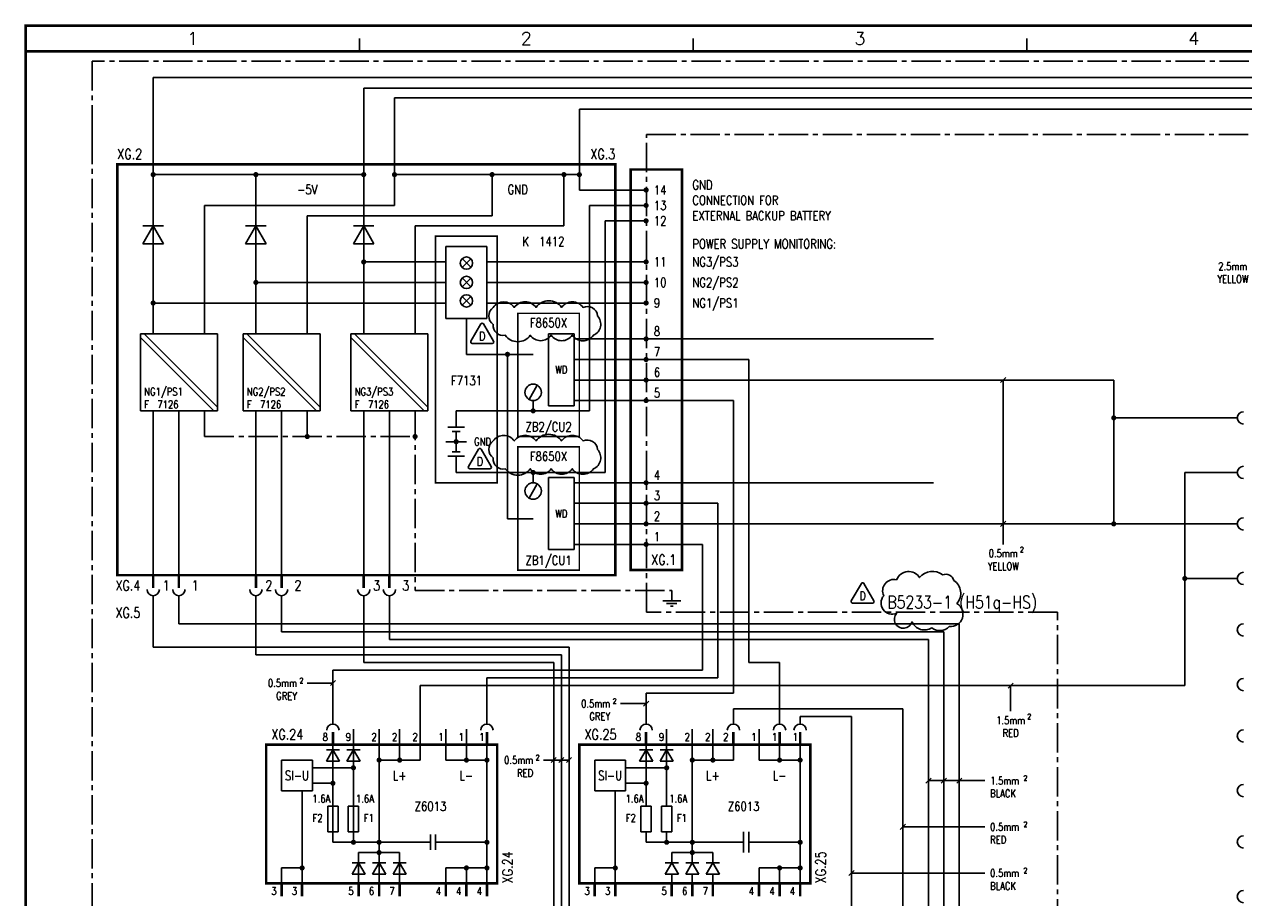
# Model space of a CAD drawing. Extents: x 0 to 414, y 0 to 285.
# Tile 2 of 3: x 16 to 253, y 115 to 285. Entities that reach past the tile are written whole.
import ezdxf
from ezdxf.enums import TextEntityAlignment as Align

# ---------------------------------------------------------------- set-up
doc = ezdxf.new("R2010")
doc.units = 0
doc.header["$MEASUREMENT"] = 0
doc.linetypes.add('CENTRE2', pattern=[28.575, 19.05, -3.175, 3.175, -3.175])
doc.linetypes.add('CONTINU', pattern=[0])
doc.layers.get('0').update_dxf_attribs({"linetype": 'CONTINUOUS'})
for name, color, linetype in [('01-DRAW', 7, 'CONTINUOUS'), ('02-TEXT', 2, 'CONTINUOUS'), ('COL', 2, 'CONTINU'), ('ROW', 2, 'CONTINU'), ('TEXT', 2, 'CONTINUOUS'), ('UPS', 2, 'CONTINUOUS')]:
    doc.layers.add(name, color=color, linetype=linetype)
doc.styles.add('ROMAND', font='ROMAND')
doc.styles.add('ROMANS', font='romans.shx', dxfattribs={"width": 0.8})

# ---------------------------------------------------------------- blocks, each defined once
blk = doc.blocks.new('HS-A3')
at = {"color": 1}
for p, q in [((81, 280), (81, 282.5)), ((146, 280), (146, 282.5)), ((211, 280), (211, 282.5))]:
    blk.add_line(p, q, dxfattribs=at)
at = {"color": 1, "const_width": 0.5}
blk.add_lwpolyline([(16, 3), (409, 3), (409, 285), (16, 285)], close=True, dxfattribs=at)
blk.add_lwpolyline([(16, 280), (404, 280)], dxfattribs=at)
at = {"color": 2, "style": 'ROMAND'}
for s, p in [('1', (48.5, 282.5)), ('2', (113.5, 282.5)), ('3', (178.5, 282.5)), ('4', (243.5, 282.5))]:
    blk.add_text(s, height=2.5, dxfattribs=at).set_placement(p, align=Align.MIDDLE)
at = {"layer": 'COL', "style": 'ROMAND', "flags": 9}
for tag, p in [('COL1', (48.5, 282.5)), ('COL2', (113.5, 282.5)), ('COL3', (178.5, 282.5)), ('COL4', (243.5, 282.5)), ('COL5', (308.5, 282.5)), ('COL6', (373.5, 282.5))]:
    blk.add_attdef(tag, p, '', height=2.5, dxfattribs=at)
at = {"layer": 'ROW', "style": 'ROMAND', "flags": 9}
for tag, p in [('ROW1', (406.5, 249.5)), ('ROW2', (406.5, 188.5)), ('ROW3', (406.5, 127.5)), ('ROW4', (406.5, 66.5))]:
    blk.add_attdef(tag, p, '', height=2.5, dxfattribs=at)
at = {"layer": 'UPS', "color": 3, "style": 'ROMANS', "width": 0.8, "flags": 8}
blk.add_attdef('PROJS->NOMPRO', text='', height=1.7, rotation=90, dxfattribs=at).set_placement((13.5, 35), align=Align.MIDDLE_LEFT)
at = {"layer": 'UPS', "style": 'ROMANS', "width": 0.8, "flags": 8}
for tag, height, p in [('PLANOS->VERIF', 2.5, (293.5, 34.25)), ('PLANOS->CANVI1', 2.5, (109, 29.25)), ('PLANOS->NCAN1', 2.5, (149, 29.25)), ('PLANOS->DCAN1', 2.5, (262.5, 29.25)), ('PLANOS->ORIG', 2.5, (293.5, 29.25)), ('PLANOS->CANVI2', 2.5, (109, 24.25)), ('PLANOS->NCAN2', 2.5, (149, 24.25)), ('PLANOS->DCAN2', 2.5, (262.5, 24.25)), ('PLANOS->HECHF', 2.5, (293.5, 24.25)), ('PLANOS->CANVI3', 2.5, (109, 19.25)), ('PLANOS->NCAN3', 2.5, (149, 19.25)), ('PLANOS->DCAN3', 2.5, (262.5, 19.25)), ('PLANOS->HECHD', 2.5, (293.5, 19.25)), ('PLANOS->CANVI4', 2.5, (109, 14.25)), ('PLANOS->NCAN4', 2.5, (149, 14.25)), ('PLANOS->DCAN4', 2.5, (262.5, 14.25)), ('PLANOS->DATACREA', 2.5, (293.5, 14.25)), ('PLANOS->CANVI5', 2.5, (109, 9.25)), ('PLANOS->NCAN5', 2.5, (149, 9.25)), ('PLANOS->DCAN5', 2.5, (262.5, 9.25)), ('PLANOS->NR1', 2.5, (293.5, 9.25)), ('PROJS->DESCPRO3', 5, (345.5, 5.5)), ('PLANOS->PLANO', 5, (378.5, 5.5)), ('PLANOS->USER', 5, (402.75, 5.5)), ('PLANOS->NR2', 2.5, (293.5, 4.25))]:
    blk.add_attdef(tag, text='', height=height, dxfattribs=at).set_placement(p, align=Align.CENTER)
at = {"layer": 'UPS', "style": 'ROMANS', "flags": 8}
blk.add_attdef('PLANOS->MCAN1', text='', height=2.5, rotation=0.069611, dxfattribs=at).set_placement((156, 31.6443), (243, 31.75), align=Align.FIT)
for tag, p, p2 in [('PLANOS->MCAN2', (156, 26.75), (243, 26.75)), ('PLANOS->MCAN3', (156, 21.75), (243, 21.75)), ('PLANOS->MCAN4', (156, 16.75), (243, 16.75)), ('PLANOS->MCAN5', (156, 11.75), (243, 11.75))]:
    blk.add_attdef(tag, text='', height=2.5, dxfattribs=at).set_placement(p, p2, align=Align.FIT)
at = {"layer": 'UPS', "style": 'ROMANS', "width": 0.8, "flags": 8}
blk.add_attdef('PLANOS->DENOM', (313.5, 24.25), '', height=2.5, dxfattribs=at)
at = {"layer": 'UPS', "color": 4, "style": 'ROMANS', "width": 0.8, "flags": 8}
for tag, p in [('PROJS->DESCPRO1', (303, 19.25)), ('PROJS->DESCPRO2', (303, 14.25))]:
    blk.add_attdef(tag, p, '', height=2.5, dxfattribs=at)
at = {"layer": 'UPS', "color": 3, "style": 'ROMANS', "width": 0.8, "flags": 8}
blk.add_attdef('PLANOS->PROTOTIPO', text='', height=1.7, dxfattribs=at).set_placement((39.5, 5.5), align=Align.MIDDLE_LEFT)
at = {"layer": 'UPS', "style": 'ROMANS', "width": 0.8, "flags": 8}
blk.add_attdef('PLANOS->OBS4', text='', height=2.5, dxfattribs=at).set_placement((107, 5.5), align=Align.MIDDLE_LEFT)
blk = doc.blocks.new('TRI-L')
at = {"layer": '01-DRAW'}
blk.add_lwpolyline([(-0.26, 2.55), (-2.34, -1.05, 0.57735), (-2.08, -1.5), (2.08, -1.5, 0.57735), (2.34, -1.05), (0.26, 2.55, 0.57735)], format="xyb", close=True, dxfattribs=at)
at = {"layer": '02-TEXT', "color": 2, "style": 'ROMANS', "width": 0.8}
blk.add_text('D', height=1.8, dxfattribs=at).set_placement((0, 0), align=Align.MIDDLE)

msp = doc.modelspace()

# ---------------------------------------------------------------- linework, layer by layer
for p, q in [((40.84, 274.94), (40.84, 225)), ((40.84, 274.94), (266.76, 274.94)), ((81.84, 272.82), (81.84, 225)), ((81.84, 272.82), (299.76, 272.82)), ((87.84, 270.96), (87.84, 250)), ((87.84, 270.96), (310.23, 270.96)), ((123.84, 268.74), (123.84, 253)), ((123.84, 268.74), (343.23, 268.74)), ((40.84, 256), (81.84, 256)), ((60.84, 256), (60.84, 225)), ((87.84, 256), (123.84, 256)), ((106.84, 256), (106.84, 248)), ((120.84, 256), (120.84, 246)), ((136.84, 253), (123.84, 253)), ((50.84, 225), (50.84, 250)), ((50.84, 250), (87.84, 250)), ((125.84, 210), (125.84, 250)), ((136.84, 250), (125.84, 250)), ((70.84, 225), (70.84, 248)), ((70.84, 248), (106.84, 248)), ((128.84, 198), (128.84, 247)), ((136.84, 247), (128.84, 247)), ((40.84, 246), (38.84, 242.54)), ((38.84, 246), (42.84, 246)), ((42.84, 242.54), (40.84, 246)), ((58.84, 246), (62.84, 246)), ((60.84, 246), (58.84, 242.54)), ((62.84, 242.54), (60.84, 246)), ((81.84, 246), (79.84, 242.54)), ((79.84, 246), (83.84, 246)), ((83.84, 242.54), (81.84, 246)), ((91.84, 225), (91.84, 246)), ((91.84, 246), (120.84, 246)), ((38.84, 242.54), (42.84, 242.54)), ((58.84, 242.54), (62.84, 242.54)), ((79.84, 242.54), (83.84, 242.54)), ((97.84, 228), (97.84, 242)), ((97.84, 242), (105.84, 242)), ((105.84, 228), (105.84, 242)), ((81.84, 239), (97.84, 239)), ((100.99, 239.67), (102.71, 237.95)), ((100.99, 237.93), (102.69, 239.63)), ((105.84, 239), (136.84, 239)), ((100.99, 235.89), (102.71, 234.17)), ((100.99, 234.15), (102.69, 235.85)), ((60.84, 235), (97.84, 235)), ((105.84, 235), (136.84, 235)), ((40.84, 231), (97.84, 231)), ((100.99, 232.29), (102.71, 230.57)), ((100.99, 230.55), (102.69, 232.25)), ((105.84, 231), (136.84, 231)), ((97.84, 228), (105.84, 228)), ((101.84, 228), (101.84, 221)), ((53.34, 225), (38.34, 225)), ((38.34, 225), (38.34, 210)), ((38.34, 224.29), (52.63, 210)), ((39.05, 225), (53.34, 210.71)), ((53.34, 210), (53.34, 225)), ((73.34, 225), (58.34, 225)), ((58.34, 225), (58.34, 210)), ((58.34, 224.29), (72.63, 210)), ((59.05, 225), (73.34, 210.71)), ((73.34, 210), (73.34, 225)), ((94.34, 225), (79.34, 225)), ((79.34, 225), (79.34, 210)), ((79.34, 224.29), (93.63, 210)), ((80.05, 225), (94.34, 210.71)), ((94.34, 210), (94.34, 225)), ((117.84, 225), (117.84, 211)), ((117.84, 225), (122.84, 225)), ((122.84, 225), (122.84, 211)), ((122.84, 224), (192.84, 224)), ((101.84, 221), (114.84, 221)), ((109.84, 221), (109.84, 189)), ((122.84, 220), (156.84, 220)), ((156.84, 220), (156.84, 161)), ((122.84, 216), (227.93, 216)), ((227.93, 216), (227.93, 188)), ((114.84, 210), (114.84, 212)), ((122.84, 212), (153.84, 212)), ((153.84, 212), (153.84, 155)), ((38.34, 210), (53.34, 210)), ((40.84, 210), (40.84, 178)), ((45.84, 210), (45.84, 196)), ((58.34, 210), (73.34, 210)), ((60.84, 210), (60.84, 191)), ((65.84, 210), (65.84, 200)), ((79.34, 210), (94.34, 210)), ((81.84, 210), (81.84, 186)), ((86.84, 210), (86.84, 182)), ((99.84, 210), (125.84, 210)), ((99.84, 206.8), (99.84, 210)), ((117.84, 211), (122.84, 211)), ((98.24, 206.8), (101.44, 206.8)), ((251.99, 208.64), (227.93, 208.64)), ((99.04, 206), (100.64, 206)), ((99.84, 204), (99.84, 206)), ((97.84, 204), (101.84, 204)), ((99.04, 202), (100.64, 202)), ((99.84, 204), (99.84, 202)), ((65.84, 178), (65.84, 200)), ((98.24, 201.2), (101.44, 201.2)), ((99.84, 201.2), (99.84, 198)), ((99.84, 198), (128.84, 198)), ((114.84, 196), (114.84, 198)), ((241.76, 156.5), (241.76, 198)), ((251.99, 198), (241.76, 198)), ((45.84, 178), (45.84, 196)), ((117.84, 197), (117.84, 183)), ((117.84, 197), (122.84, 197)), ((122.84, 197), (122.84, 183)), ((122.84, 196), (192.84, 196)), ((60.84, 178), (60.84, 191)), ((122.84, 192), (150.84, 192)), ((150.84, 192), (150.84, 158)), ((109.84, 189), (114.84, 189)), ((122.84, 188), (251.99, 188)), ((81.84, 178), (81.84, 186)), ((117.84, 183), (122.84, 183)), ((122.84, 184), (147.84, 184)), ((147.84, 184), (147.84, 159.5)), ((86.84, 178), (86.84, 182)), ((251.99, 177.36), (241.76, 177.36)), ((40.84, 174), (40.84, 164)), ((45.84, 174), (45.84, 168.5)), ((60.84, 174), (60.84, 162.5)), ((65.84, 174), (65.84, 167)), ((81.84, 174), (81.84, 161)), ((86.84, 174), (86.84, 165.5)), ((197.84, 168.5), (45.84, 168.5)), ((194.84, 167), (65.84, 167)), ((194.84, 94.5), (194.84, 167)), ((197.84, 93), (197.84, 168.5)), ((121.84, 164), (40.84, 164)), ((191.84, 165.5), (86.84, 165.5)), ((121.84, 164), (121.84, 101)), ((191.84, 96), (191.84, 165.5)), ((120.34, 162.5), (60.84, 162.5)), ((120.34, 162.5), (120.34, 99.5)), ((147.84, 159.5), (75.84, 159.5)), ((75.84, 149), (75.84, 159.5)), ((118.84, 161), (81.84, 161)), ((118.84, 161), (118.84, 101)), ((162.84, 161), (156.84, 161)), ((162.84, 149), (162.84, 161)), ((150.84, 158), (105.84, 158)), ((105.84, 149), (105.84, 158)), ((241.76, 156.5), (92.84, 156.5)), ((92.84, 142), (92.84, 156.5)), ((153.84, 155), (136.84, 155)), ((136.84, 155), (136.84, 149)), ((186.84, 152), (153.84, 152)), ((153.84, 149), (153.84, 152)), ((186.84, 87), (186.84, 152)), ((176.84, 150.5), (166.84, 150.5)), ((166.84, 149), (166.84, 150.5)), ((176.84, 87), (176.84, 150.5)), ((79.84, 126), (79.84, 148)), ((84.84, 118), (84.84, 148)), ((88.84, 142), (88.84, 148)), ((97.84, 142), (97.84, 148)), ((101.84, 142), (101.84, 148)), ((140.84, 133), (140.84, 148)), ((145.84, 122), (145.84, 148)), ((149.84, 142), (149.84, 148)), ((158.84, 142), (158.84, 148)), ((75.84, 145), (75.84, 126)), ((105.84, 145), (105.84, 118)), ((136.84, 145), (136.84, 133)), ((153.84, 142), (153.84, 145)), ((162.84, 145), (162.84, 142)), ((166.84, 145), (166.84, 118)), ((74.56, 144), (77.12, 144)), ((75.84, 144), (74.56, 141.78)), ((77.12, 141.78), (75.84, 144)), ((78.56, 144), (81.12, 144)), ((79.84, 144), (78.56, 141.78)), ((81.12, 141.78), (79.84, 144)), ((135.56, 144), (138.12, 144)), ((136.84, 144), (135.56, 141.78)), ((138.12, 141.78), (136.84, 144)), ((139.56, 144), (142.12, 144)), ((140.84, 144), (139.56, 141.78)), ((142.12, 141.78), (140.84, 144)), ((65.84, 142), (65.84, 136)), ((71.84, 142), (65.84, 142)), ((71.84, 142), (71.84, 136)), ((71.84, 140.5), (79.84, 140.5)), ((74.56, 141.78), (77.12, 141.78)), ((78.56, 141.78), (81.12, 141.78)), ((92.84, 142), (84.84, 142)), ((105.84, 142), (97.84, 142)), ((132.84, 142), (126.84, 142)), ((126.84, 142), (126.84, 136)), ((132.84, 142), (132.84, 136)), ((132.84, 140.5), (140.84, 140.5)), ((135.56, 141.78), (138.12, 141.78)), ((139.56, 141.78), (142.12, 141.78)), ((153.84, 142), (145.84, 142)), ((166.84, 142), (158.84, 142)), ((71.84, 136), (65.84, 136)), ((69.84, 118), (69.84, 136)), ((71.84, 137.5), (75.84, 137.5)), ((132.84, 136), (126.84, 136)), ((130.84, 118), (130.84, 136)), ((132.84, 137.5), (136.84, 137.5)), ((74.84, 133), (74.84, 128)), ((74.84, 133), (76.84, 133)), ((76.84, 133), (76.84, 128)), ((78.84, 133), (80.84, 133)), ((78.84, 133), (78.84, 128)), ((80.84, 133), (80.84, 128)), ((135.84, 133), (137.84, 133)), ((135.84, 133), (135.84, 128)), ((137.84, 133), (137.84, 128)), ((139.84, 133), (139.84, 128)), ((139.84, 133), (141.84, 133)), ((141.84, 133), (141.84, 128)), ((74.84, 128), (76.84, 128)), ((75.84, 126), (94.84, 126)), ((78.84, 128), (80.84, 128)), ((94.84, 127.5), (94.84, 124.5)), ((95.84, 127.5), (95.84, 124.5)), ((95.84, 126), (105.84, 126)), ((135.84, 128), (137.84, 128)), ((136.84, 128), (136.84, 126)), ((136.84, 126), (155.84, 126)), ((139.84, 128), (141.84, 128)), ((140.84, 126), (140.84, 128)), ((155.84, 128), (155.84, 124)), ((156.84, 128), (156.84, 124)), ((156.84, 126), (166.84, 126)), ((80.84, 118), (80.84, 124)), ((80.84, 124), (88.84, 124)), ((88.84, 124), (88.84, 118)), ((141.84, 124), (149.84, 124)), ((141.84, 122), (141.84, 124)), ((149.84, 124), (149.84, 122)), ((80.84, 122), (79.56, 119.78)), ((79.56, 122), (82.12, 122)), ((82.12, 119.78), (80.84, 122)), ((84.84, 122), (83.56, 119.78)), ((83.56, 122), (86.12, 122)), ((86.12, 119.78), (84.84, 122)), ((88.84, 122), (87.56, 119.78)), ((87.56, 122), (90.12, 122)), ((90.12, 119.78), (88.84, 122)), ((141.84, 122), (140.56, 119.78)), ((140.56, 122), (143.12, 122)), ((143.12, 119.78), (141.84, 122)), ((145.84, 122), (144.56, 119.78)), ((144.56, 122), (147.12, 122)), ((147.12, 119.78), (145.84, 122)), ((149.84, 122), (148.56, 119.78)), ((148.56, 122), (151.12, 122)), ((151.12, 119.78), (149.84, 122)), ((65.84, 118), (65.84, 121)), ((65.84, 121), (69.84, 121)), ((79.56, 119.78), (82.12, 119.78)), ((83.56, 119.78), (86.12, 119.78)), ((87.56, 119.78), (90.12, 119.78)), ((97.84, 121), (105.84, 121)), ((97.84, 118), (97.84, 121)), ((101.84, 118), (101.84, 121)), ((126.84, 121), (130.84, 121)), ((126.84, 118), (126.84, 121)), ((140.56, 119.78), (143.12, 119.78)), ((141.84, 118), (141.84, 119.78)), ((144.56, 119.78), (147.12, 119.78)), ((145.84, 118), (145.84, 119.78)), ((148.56, 119.78), (151.12, 119.78)), ((149.84, 118), (149.84, 119.78)), ((158.84, 121), (166.84, 121)), ((158.84, 118), (158.84, 121)), ((162.84, 118), (162.84, 121))]:
    msp.add_line(p, q)
at = {"color": 3}
for p, q in [((114.04, 212.21), (115.64, 214.99)), ((114.04, 193.01), (115.64, 195.79)), ((140.09, 173), (143.59, 173)), ((140.84, 172.5), (142.84, 172.5)), ((141.59, 172), (142.09, 172))]:
    msp.add_line(p, q, dxfattribs=at)
at = {"color": 3, "linetype": 'CENTRE2', "ltscale": 0.3}
for p, q in [((50.84, 210), (50.84, 205)), ((70.84, 210), (70.84, 205)), ((50.84, 205), (91.84, 205))]:
    msp.add_line(p, q, dxfattribs=at)
at = {"linetype": 'CENTRE2', "ltscale": 0.3}
msp.add_lwpolyline([(28.94, 263.78), (28.94, 57.78), (216.94, 57.78), (216.94, 170.78), (136.94, 170.78), (136.94, 263.78), (261.93, 263.78), (261.93, 249.27), (348.56, 249.27), (348.56, 278.09), (28.98, 278.09), (28.98, 263.78)], close=True, dxfattribs=at)
for points, const_width in [([(130.84, 178), (33.84, 178), (33.84, 258), (130.84, 258), (130.84, 178)], 0.5), ([(143.84, 257), (143.84, 179), (133.84, 179), (133.84, 257)], 0.5), ([(95.84, 196), (95.84, 244), (107.84, 244), (107.84, 196)], 0.3), ([(111.84, 205), (111.84, 229), (123.84, 229), (123.84, 205)], 0.3), ([(111.84, 179), (111.84, 203), (123.84, 203), (123.84, 179)], 0.3), ([(62.84, 118), (107.84, 118), (107.84, 145), (62.84, 145)], 0.5), ([(168.84, 145), (123.84, 145), (123.84, 118), (168.84, 118)], 0.5)]:
    msp.add_lwpolyline(points, close=True, dxfattribs=dict(const_width=const_width))
at = {"const_width": 0.5}
for points in [[(40.59, 256, 1), (41.09, 256, 1)], [(60.59, 256, 1), (61.09, 256, 1)], [(81.59, 256, 1), (82.09, 256, 1)], [(87.59, 256, 1), (88.09, 256, 1)], [(106.59, 256, 1), (107.09, 256, 1)], [(120.59, 256, 1), (121.09, 256, 1)], [(123.59, 256, 1), (124.09, 256, 1)], [(136.59, 253, 1), (137.09, 253, 1)], [(136.59, 250, 1), (137.09, 250, 1)], [(136.59, 247, 1), (137.09, 247, 1)], [(81.59, 239, 1), (82.09, 239, 1)], [(136.59, 239, 1), (137.09, 239, 1)], [(60.59, 235, 1), (61.09, 235, 1)], [(136.59, 235, 1), (137.09, 235, 1)], [(40.59, 231, 1), (41.09, 231, 1)], [(136.59, 231, 1), (137.09, 231, 1)], [(136.59, 224, 1), (137.09, 224, 1)], [(109.59, 221, 1), (110.09, 221, 1)], [(136.59, 220, 1), (137.09, 220, 1)], [(136.59, 216, 1), (137.09, 216, 1)], [(136.59, 212, 1), (137.09, 212, 1)], [(114.59, 210, 1), (115.09, 210, 1)], [(227.68, 208.64, 1), (228.18, 208.64, 1)], [(99.59, 204, 1), (100.09, 204, 1)], [(114.59, 198, 1), (115.09, 198, 1)], [(136.59, 196, 1), (137.09, 196, 1)], [(136.59, 192, 1), (137.09, 192, 1)], [(136.59, 188, 1), (137.09, 188, 1)], [(227.68, 188, 1), (228.18, 188, 1)], [(136.59, 184, 1), (137.09, 184, 1)], [(241.51, 177.36, 1), (242.01, 177.36, 1)], [(84.59, 142, 1), (85.09, 142, 1)], [(88.59, 142, 1), (89.09, 142, 1)], [(101.59, 142, 1), (102.09, 142, 1)], [(105.59, 142, 1), (106.09, 142, 1)], [(145.59, 142, 1), (146.09, 142, 1)], [(149.59, 142, 1), (150.09, 142, 1)], [(162.59, 142, 1), (163.09, 142, 1)], [(166.59, 142, 1), (167.09, 142, 1)], [(79.59, 140.5, 1), (80.09, 140.5, 1)], [(140.59, 140.5, 1), (141.09, 140.5, 1)], [(75.59, 137.5, 1), (76.09, 137.5, 1)], [(136.59, 137.5, 1), (137.09, 137.5, 1)], [(79.59, 126, 1), (80.09, 126, 1)], [(84.59, 126, 1), (85.09, 126, 1)], [(105.59, 126, 1), (106.09, 126, 1)], [(140.59, 126, 1), (141.09, 126, 1)], [(145.59, 126, 1), (146.09, 126, 1)], [(166.59, 126, 1), (167.09, 126, 1)], [(84.59, 124, 1), (85.09, 124, 1)], [(145.59, 124, 1), (146.09, 124, 1)], [(69.59, 121, 1), (70.09, 121, 1)], [(101.59, 121, 1), (102.09, 121, 1)], [(105.59, 121, 1), (106.09, 121, 1)], [(130.59, 121, 1), (131.09, 121, 1)], [(162.59, 121, 1), (163.09, 121, 1)], [(166.59, 121, 1), (167.09, 121, 1)]]:
    msp.add_lwpolyline(points, format="xyb", close=True, dxfattribs=at)
at = {"color": 6}
for points in [[(107.06, 230.14, -0.520567), (111.17, 230.14, -0.520567), (115.4, 230.14, -0.520567), (120.39, 230.14, -0.520567), (124.56, 230.14, -0.520567), (127.38, 228.48, -0.520567), (126.58, 224.72, -0.520567), (122.44, 224.72, -0.520567), (118.33, 224.72, -0.520567), (114.27, 224.72, -0.520567), (109.4, 224.72, -0.520567), (107.06, 226.83, -0.520567)], [(107.06, 204.14, -0.520567), (111.17, 204.14, -0.520567), (115.4, 204.14, -0.520567), (120.39, 204.14, -0.520567), (124.56, 204.14, -0.520567), (127.38, 202.48, -0.520567), (126.58, 198.72, -0.520567), (122.44, 198.72, -0.520567), (118.33, 198.72, -0.520567), (114.27, 198.72, -0.520567), (109.4, 198.72, -0.520567), (107.06, 200.83, -0.520567)]]:
    msp.add_lwpolyline(points, format="xyb", close=True, dxfattribs=at)
at = {"color": 3, "linetype": 'CENTRE2', "ltscale": 0.3}
msp.add_lwpolyline([(91.84, 210), (91.84, 175), (141.84, 175), (141.84, 173)], dxfattribs=at)
at = {"color": 3, "linetype": 'CENTRE2', "const_width": 0.5}
for points in [[(70.59, 205, 1), (71.09, 205, 1)], [(91.59, 205, 1), (92.09, 205, 1)]]:
    msp.add_lwpolyline(points, format="xyb", close=True, dxfattribs=at)
at = {"const_width": 0.5}
for points in [[(40.84, 178), (40.84, 175.5)], [(45.84, 178), (45.84, 175.5)], [(60.84, 178), (60.84, 175.5)], [(65.84, 178), (65.84, 175.5)], [(81.84, 178), (81.84, 175.5)], [(86.84, 178), (86.84, 175.5)], [(75.84, 145), (75.84, 147.5)], [(105.84, 145), (105.84, 147.5)], [(136.84, 145), (136.84, 147.5)], [(153.84, 145), (153.84, 147.5)], [(162.84, 145), (162.84, 147.5)], [(166.84, 145), (166.84, 147.5)], [(65.84, 118), (65.84, 115.5)], [(69.84, 118), (69.84, 115.5)], [(80.84, 118), (80.84, 115.5)], [(84.84, 118), (84.84, 115.5)], [(88.84, 118), (88.84, 115.5)], [(97.84, 118), (97.84, 115.5)], [(101.84, 118), (101.84, 115.5)], [(105.84, 118), (105.84, 115.5)], [(126.84, 118), (126.84, 115.5)], [(130.84, 118), (130.84, 115.5)], [(141.84, 118), (141.84, 115.5)], [(145.84, 118), (145.84, 115.5)], [(149.84, 118), (149.84, 115.5)], [(158.84, 118), (158.84, 115.5)], [(162.84, 118), (162.84, 115.5)], [(166.84, 118), (166.84, 115.5)]]:
    msp.add_lwpolyline(points, dxfattribs=at)
for centre, radius in [((101.84, 238.78), 1.2), ((101.84, 235), 1.2), ((101.84, 231.4), 1.2), ((114.84, 213.6), 1.6), ((114.84, 194.4), 1.6)]:
    msp.add_circle(centre, radius)
for centre, start, end in [((253.19, 208.64), 90, 270), ((253.19, 198), 90, 270), ((253.19, 188), 90, 270), ((253.19, 177.36), 90, 270), ((40.84, 175.2), 180, 0), ((45.84, 175.2), 180, 0), ((60.84, 175.2), 180, 0), ((65.84, 175.2), 180, 0), ((81.84, 175.2), 180, 0), ((86.84, 175.2), 180, 0), ((253.19, 167.36), 90, 270), ((253.19, 156.71), 90, 270), ((75.84, 147.8), 0, 180), ((105.84, 147.8), 0, 180), ((136.84, 147.8), 0, 180), ((153.84, 147.8), 0, 180), ((162.84, 147.8), 0, 180), ((166.84, 147.8), 0, 180), ((253.19, 146.71), 90, 270), ((253.19, 136.07), 90, 270), ((253.19, 126.07), 90, 270), ((253.19, 115.43), 90, 270)]:
    msp.add_arc(centre, 1.2, start, end)
at = {"layer": '01-DRAW', "color": 6}
msp.add_lwpolyline([(185.62, 177.13, -0.610043), (190.12, 177.53, -0.407677), (194.62, 178.07, -0.441657), (196.79, 177, -0.447244), (197.38, 172.5, -0.798695), (195.89, 168, -0.374687), (192.46, 167.74, -0.460498), (188.63, 168.92, -1.244932), (185.62, 170.57, -0.778339), (183.11, 174, -0.622558)], format="xyb", close=True, dxfattribs=at)
at = {"layer": 'TEXT', "color": 3}
for p, q in [((205.89, 215.5), (206.89, 216.5)), ((206.39, 184), (206.39, 216)), ((205.89, 187.5), (206.89, 188.5)), ((75.84, 157), (70.84, 157)), ((75.34, 156.5), (76.34, 157.5)), ((207.34, 156), (208.34, 157)), ((207.84, 151.5), (207.84, 156.5)), ((136.84, 153), (131.84, 153)), ((136.34, 152.5), (137.34, 153.5)), ((118.34, 141.5), (119.34, 142.5)), ((119.84, 141.5), (120.84, 142.5)), ((121.34, 141.5), (122.34, 142.5)), ((121.84, 142), (116.84, 142)), ((191.34, 137.5), (192.34, 138.5)), ((191.84, 138), (202.84, 138)), ((194.34, 137.5), (195.34, 138.5)), ((197.34, 137.5), (198.34, 138.5)), ((186.34, 128.5), (187.34, 129.5)), ((186.84, 129), (202.84, 129)), ((176.34, 119.5), (177.34, 120.5)), ((176.84, 120), (202.84, 120))]:
    msp.add_line(p, q, dxfattribs=at)

# ---------------------------------------------------------------- block references
msp.add_blockref('HS-A3', (0, 0))
at = {"layer": '01-DRAW', "color": 0, "xscale": 0.9431501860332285, "yscale": 0.9431501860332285, "zscale": 0.9431501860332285}
for p in [(104.92, 224.53), (104.46, 200.14), (179.01, 174)]:
    msp.add_blockref('TRI-L', p, dxfattribs=at)

# ---------------------------------------------------------------- texts
at = {"layer": 'TEXT', "style": 'ROMANS', "width": 0.8}
for s, height, p in [('XG.2', 2, (33.84, 259)), ('XG.1', 2, (137.84, 180)), ('B5233-1 (H51q-HS)', 2.5, (183.84, 171.5)), ('XG.24', 2, (63.84, 146)), ('8', 1.5, (73.84, 145.75)), ('9', 1.5, (78.34, 145.75)), ('2', 1.5, (83.34, 145.75)), ('2', 1.5, (87.34, 145.75)), ('2', 1.5, (91.34, 145.75)), ('1', 1.5, (96.34, 145.75)), ('1', 1.5, (100.34, 145.75)), ('1', 1.5, (104.34, 145.75)), ('XG.25', 2, (124.84, 146)), ('8', 1.5, (134.84, 145.75)), ('9', 1.5, (139.34, 145.75)), ('2', 1.5, (144.34, 145.75)), ('2', 1.5, (148.34, 145.75)), ('2', 1.5, (151.84, 145.75)), ('1', 1.5, (157.34, 145.75)), ('1', 1.5, (161.34, 145.75)), ('1', 1.5, (165.34, 145.75)), ('3', 1.5, (63.84, 115.75)), ('3', 1.5, (67.84, 115.75)), ('5', 1.5, (78.84, 115.75)), ('6', 1.5, (82.84, 115.75)), ('7', 1.5, (86.84, 115.75)), ('4', 1.5, (95.84, 115.75)), ('4', 1.5, (99.84, 115.75)), ('4', 1.5, (103.84, 115.75)), ('3', 1.5, (124.84, 115.75)), ('3', 1.5, (128.84, 115.75)), ('5', 1.5, (139.84, 115.75)), ('6', 1.5, (143.84, 115.75)), ('7', 1.5, (147.84, 115.75)), ('4', 1.5, (156.84, 115.75)), ('4', 1.5, (160.84, 115.75)), ('4', 1.5, (164.84, 115.75))]:
    msp.add_text(s, height=height, dxfattribs=at).set_placement(p)
msp.add_text('XG.3', height=2, dxfattribs=at).set_placement((130.84, 259), align=Align.RIGHT)
for s, height, p in [('GND', 1.8, (145.84, 254)), ('14', 1.8, (138.34, 253)), ('CONNECTION FOR', 1.8, (145.84, 251)), ('13', 1.8, (138.34, 250)), ('12', 1.8, (138.34, 247)), ('EXTERNAL BACKUP BATTERY', 1.8, (145.84, 248)), ('POWER SUPPLY MONITORING:', 1.8, (145.84, 242.5)), ('11', 1.8, (138.34, 239)), ('NG3/PS3', 1.8, (145.84, 239)), ('10', 1.8, (138.34, 235)), ('NG2/PS2', 1.8, (145.84, 235)), ('9', 1.8, (138.34, 231)), ('NG1/PS1', 1.8, (145.84, 231)), ('8', 1.8, (138.34, 225.5)), ('7', 1.8, (138.34, 221.5)), ('6', 1.8, (138.34, 217.5)), ('5', 1.8, (138.34, 213.5)), ('4', 1.8, (138.34, 197.5)), ('3', 1.8, (138.34, 193.5)), ('2', 1.8, (138.34, 189.5)), ('1', 1.8, (138.34, 185.5)), ('1', 2, (42.67, 176)), ('1', 2, (48.34, 176)), ('2', 2, (62.67, 176)), ('2', 2, (68.34, 176)), ('3', 2, (83.67, 176)), ('3', 2, (89.34, 176))]:
    msp.add_text(s, height=height, dxfattribs=at).set_placement(p, align=Align.MIDDLE_LEFT)
at = {"layer": 'TEXT', "color": 3, "style": 'ROMANS', "width": 0.8}
for s, p in [('-5V', (70.84, 254)), ('GND', (111.84, 254))]:
    msp.add_text(s, height=1.8, dxfattribs=at).set_placement(p, align=Align.TOP_CENTER)
for s, height, p in [('K  1412', 1.8, (116.84, 243)), ('WD', 1.5, (120.34, 218)), ('WD', 1.5, (120.34, 190)), ('SI-U', 1.8, (68.84, 139)), ('L+', 1.8, (88.84, 139)), ('L-', 1.8, (101.84, 139)), ('SI-U', 1.8, (129.84, 139)), ('L+', 1.8, (149.84, 139)), ('L-', 1.8, (162.84, 139)), ('Z6013', 1.8, (94.84, 133)), ('Z6013', 1.8, (155.84, 133))]:
    msp.add_text(s, height=height, dxfattribs=at).set_placement(p, align=Align.MIDDLE)
for s, height, p in [('2.5mm', 1.5, (251.1, 237.4)), ('YELLOW', 1.5, (251.1, 234.9)), ('F8650X', 1.8, (117.84, 226.25)), ('ZB2/CU2', 1.8, (117.84, 206)), ('F8650X', 1.8, (117.84, 200.25)), ('0.5mm', 1.5, (206.39, 181.5)), ('ZB1/CU1', 1.8, (117.84, 180)), ('YELLOW', 1.5, (206.39, 179)), ('1.5mm', 1.5, (207.84, 149)), ('RED', 1.5, (207.84, 146.5))]:
    msp.add_text(s, height=height, dxfattribs=at).set_placement(p, align=Align.CENTER)
for s, height, p in [('F7131', 1.8, (98.84, 215)), ('NG1/PS1', 1.5, (39.09, 213)), ('NG2/PS2', 1.5, (59.09, 213)), ('NG3/PS3', 1.5, (80.09, 213)), ('F  7126', 1.5, (39.09, 210.5)), ('F  7126', 1.5, (59.09, 210.5)), ('F  7126', 1.5, (80.09, 210.5)), ('2', 1, (209.64, 182.5)), ('2', 1, (69.34, 157)), ('2', 1, (130.34, 153)), ('2', 1, (211.09, 150)), ('2', 1, (115.34, 142)), ('2', 1, (210.34, 138)), ('1.6A', 1.5, (80.34, 133.75)), ('1.6A', 1.5, (141.34, 133.75)), ('F1', 1.5, (81.84, 130)), ('F1', 1.5, (142.84, 130)), ('2', 1, (210.34, 129)), ('2', 1, (210.34, 120))]:
    msp.add_text(s, height=height, dxfattribs=at).set_placement(p)
for s, p in [('GND', (103.34, 204)), ('1.5mm', (203.84, 138)), ('BLACK', (203.84, 135.5)), ('0.5mm', (203.84, 129)), ('RED', (203.84, 126.5)), ('0.5mm', (203.84, 120)), ('BLACK', (203.84, 117.5))]:
    msp.add_text(s, height=1.5, dxfattribs=at).set_placement(p, align=Align.MIDDLE_LEFT)
at = {"layer": 'TEXT', "style": 'ROMANS', "width": 0.8}
for s, p in [('XG.4', (38.34, 176)), ('XG.5', (38.34, 170.7))]:
    msp.add_text(s, height=2, dxfattribs=at).set_placement(p, align=Align.MIDDLE_RIGHT)
at = {"layer": 'TEXT', "color": 3, "style": 'ROMANS', "width": 0.8}
for s, p in [('0.5mm', (68.84, 157)), ('GREY', (68.84, 154.5)), ('0.5mm', (129.84, 153)), ('GREY', (129.84, 150.5)), ('0.5mm', (114.84, 142)), ('RED', (114.84, 139.5))]:
    msp.add_text(s, height=1.5, dxfattribs=at).set_placement(p, align=Align.MIDDLE_RIGHT)
for s, p in [('1.6A', (75.34, 133.75)), ('1.6A', (136.34, 133.75)), ('F2', (73.84, 130)), ('F2', (134.84, 130))]:
    msp.add_text(s, height=1.5, dxfattribs=at).set_placement(p, align=Align.RIGHT)
at = {"layer": 'TEXT', "style": 'ROMANS', "width": 0.8}
for s, p in [('XG.24', (110.84, 118)), ('XG.25', (171.84, 118))]:
    msp.add_text(s, height=2, rotation=90, dxfattribs=at).set_placement(p)

doc.saveas('drawing.dxf')
